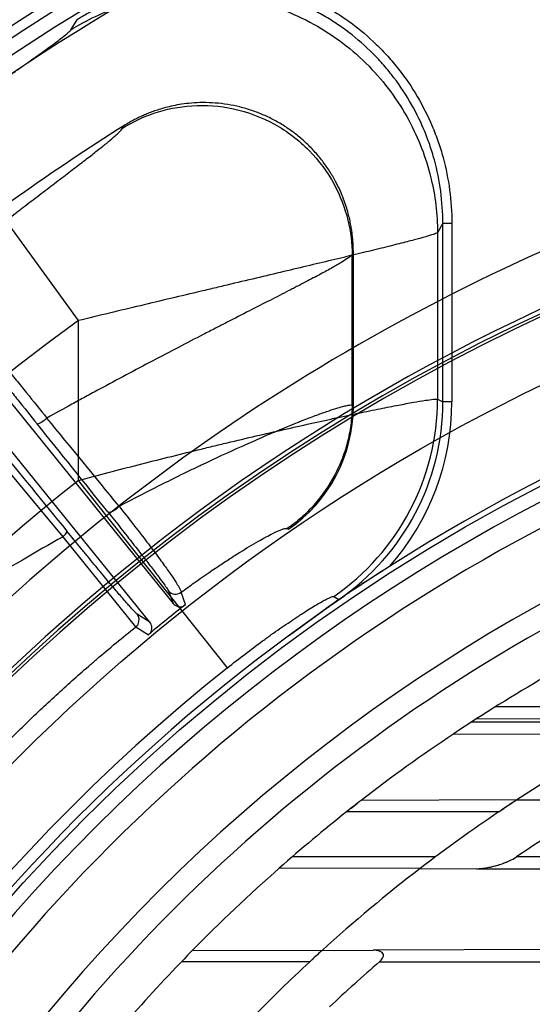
# Model space of a CAD drawing. Header units: millimetres. Extents: x 0 to 297, y 0 to 210.
# Tile 77 of 256: x 147.28 to 147.3655, y 93.0608 to 93.225. Entities that reach past the tile are written whole.
import ezdxf

# ---------------------------------------------------------------- set-up
doc = ezdxf.new("R2010")
doc.units = ezdxf.units.MM
doc.header["$LTSCALE"] = 16.335
doc.layers.get('0').update_dxf_attribs({"linetype": 'CONTINUOUS'})
for name, color, linetype in [('01_GLOBAL', 7, 'CONTINUOUS'), ('INTFCLR_144815', 7, 'CONTINUOUS'), ('INTFCLR_72935', 7, 'CONTINUOUS')]:
    doc.layers.add(name, color=color, linetype=linetype)

msp = doc.modelspace()

# ---------------------------------------------------------------- linework, layer by layer
at = {"color": 7, "linetype": 'Continuous'}
msp.add_circle((148.2308034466, 92.1164639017), 1.9, dxfattribs=at)
at = {"color": 9, "linetype": 'Continuous'}
msp.add_arc((148.2308034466, 92.1164639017), 1.8756493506, 92.9674534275, 177.0325465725, dxfattribs=at)
at = {"layer": '01_GLOBAL', "color": 7, "linetype": 'Continuous'}
msp.add_circle((148.2308034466, 92.1164639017), 1.925, dxfattribs=at)
at = {"layer": 'INTFCLR_144815', "color": 9, "linetype": 'Continuous'}
for p, q in [((147.2885675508, 93.2232888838), (147.2895888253, 93.2249571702)), ((147.2971685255, 93.2068844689), (147.2973957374, 93.2072708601)), ((147.2897951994, 93.1747754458), (147.2663704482, 93.2071312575)), ((147.3505891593, 93.1910122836), (147.3497129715, 93.18943379)), ((147.3505891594, 93.1612190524), (147.3505891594, 93.19101228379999)), ((147.3505891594, 93.19101228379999), (147.3520871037, 93.19101228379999)), ((147.3520871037, 93.19101228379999), (147.3520871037, 93.1612190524)), ((147.3497129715, 93.18943379), (147.3497129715, 93.16168045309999)), ((147.3356636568, 93.18614410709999), (147.3354579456, 93.18577135)), ((147.335457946, 93.16067481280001), (147.335457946, 93.18577126)), ((147.2897951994, 93.1481417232), (147.2897951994, 93.1747754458)), ((147.3497129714, 93.16168045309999), (147.3505891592, 93.1612190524)), ((147.3520871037, 93.1612190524), (147.3505891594, 93.1612190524)), ((147.3354579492, 93.1606748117), (147.3356636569, 93.16056654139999)), ((147.2872364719, 93.1387358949), (147.2751833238, 93.15322842)), ((147.3146530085, 93.1168734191), (147.2897951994, 93.1481417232)), ((147.2994058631, 93.1237220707), (147.2872364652, 93.13873589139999)), ((147.3048380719, 93.1296993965), (147.3056191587, 93.12761061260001)), ((147.3076927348, 93.12743213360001), (147.3069292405, 93.1294655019)), ((147.3017334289, 93.1244640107), (147.2996115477, 93.12581591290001)), ((147.2994058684, 93.1237220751), (147.3014768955, 93.1223986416))]:
    msp.add_line(p, q, dxfattribs=at)
at = {"layer": 'INTFCLR_144815', "color": 6, "linetype": 'Continuous'}
for p, q in [((147.3356636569, 93.16056654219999), (147.3356636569, 93.18614409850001)), ((147.2626263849, 93.18070226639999), (147.3056191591, 93.12761061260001)), ((147.3017334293, 93.1244640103), (147.2587391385, 93.17755753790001)), ((147.3246297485, 93.1400976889), (147.3248289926, 93.1399849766)), ((147.3323904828, 93.1287588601), (147.3332226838, 93.12826726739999)), ((147.30729738, 93.1271438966), (147.3076927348, 93.12743213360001)), ((147.3332226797, 93.1282672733), (147.3250046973, 93.1223420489)), ((147.3250046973, 93.1223420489), (147.3311385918, 93.1267726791)), ((147.3018410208, 93.1227254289), (147.3014768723, 93.122398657))]:
    msp.add_line(p, q, dxfattribs=at)
at = {"layer": 'INTFCLR_144815', "color": 7, "linetype": 'Continuous'}
for p, q in [((147.3417123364, 93.1337903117), (147.3353168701, 93.12963668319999)), ((147.3311385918, 93.1267726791), (147.3342648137, 93.12893364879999)), ((147.3353168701, 93.12963668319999), (147.3311385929, 93.1267726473))]:
    msp.add_line(p, q, dxfattribs=at)
at = {"layer": 'INTFCLR_144815', "color": 6, "linetype": 'Continuous'}
for radius in [0.3190566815, 0.3040475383]:
    msp.add_circle((147.5056636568, 92.8766036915), radius, dxfattribs=at)
for centre, radius, start, end in [((147.5056636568, 92.8766036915), 0.4398395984, 313.9937911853, 154.5150993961), ((147.5056636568, 92.8766036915), 0.4217045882, 71.6563998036, 156.0440844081), ((147.5056636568, 92.8766036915), 0.4149257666, 70.9981667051, 162.0018332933), ((147.5056636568, 92.8766036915), 0.4107861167, 108.7136429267, 257.7559644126), ((147.5058872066, 92.87614098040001), 0.3913, 122.1960171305, 128.3949436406), ((147.5056636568, 92.8766036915), 0.3305190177, 45.0000000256, 314.9999999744), ((147.5056636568, 92.8766036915), 0.329927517, 44.99999995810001, 315.0000000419), ((147.5056636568, 92.8766036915), 0.3294494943, 44.99999997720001, 315.0000000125), ((147.5056636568, 92.8766036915), 0.305, 100.6326298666, 122.5166912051), ((147.3107022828, 93.1605642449), 0.0249612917, 304.4677850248, 0.0052731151), ((147.5056636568, 92.8766036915), 0.2978344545, 115.6072723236, 154.3927276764), ((147.5056636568, 92.8766036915), 0.2828253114, 117.0737153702, 152.9262846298), ((147.5056636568, 92.8766036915), 0.3195424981, 128.2829108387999, 129.7170891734), ((147.5056636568, 92.8766036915), 0.305, 126.3221328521, 169.3673701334)]:
    msp.add_arc(centre, radius, start, end, dxfattribs=at)
at = {"layer": 'INTFCLR_144815', "color": 9, "linetype": 'Continuous'}
for centre, radius, start, end in [((147.5056636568, 92.8766036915), 0.4367478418, 71.617857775, 156.0236179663), ((147.5056636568, 92.8766036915), 0.4317480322, 71.6178577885, 156.0236179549), ((147.5056636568, 92.8766036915), 0.4132177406, 70.768222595, 162.2317774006), ((147.5056636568, 92.8766036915), 0.4082795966, 107.7076787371, 136.2923212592), ((147.5056636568, 92.8766036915), 0.4080560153, 125.9035433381, 247.5002459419), ((147.5056636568, 92.87660369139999), 0.3393168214, 108.4596803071, 135.5403197), ((147.505663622, 92.8766037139), 0.3681107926, 125.9035433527, 247.5002459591), ((147.3096510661, 93.1617418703), 0.0400620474, 304.5834742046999, 359.9121624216), ((147.310655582, 93.1612129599), 0.039933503, 304.4104059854, 0.0087414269), ((147.3106528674, 93.16121459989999), 0.0414340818, 318.5567637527, 0.006157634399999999), ((141.4964168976, 88.4100959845), 7.4866663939, 39.21908673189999, 39.3645649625), ((140.9134723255, 88.0379369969), 8.171936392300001, 38.6595564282, 38.7917728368), ((154.545902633, 99.0673628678), 9.3710451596, 219.1244210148, 219.2387337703), ((147.5056636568, 92.8766036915), 0.3468891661, 128.484146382, 209.9999999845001), ((147.4898635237, 92.7772586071), 0.4143954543, 119.272930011, 123.5966858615), ((147.5056636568, 92.8766036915), 0.3069439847, 128.4841463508, 246.0405071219)]:
    msp.add_arc(centre, radius, start, end, dxfattribs=at)
at = {"layer": 'INTFCLR_144815', "color": 7, "linetype": 'Continuous'}
for centre, radius, start, end in [((147.5886129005, 92.7461578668), 0.4595855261, 122.4948940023, 123.1305035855), ((147.5196963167, 92.8521104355), 0.3331915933, 123.1641191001, 123.5987706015), ((147.4214488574, 92.999462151), 0.1560894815, 123.6574700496, 123.955696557)]:
    msp.add_arc(centre, radius, start, end, dxfattribs=at)
at = {"layer": 'INTFCLR_144815', "color": 9, "linetype": 'Continuous'}
for points, knots in [([(147.3039927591, 93.2319396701), (147.3043728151, 93.2320022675), (147.3052132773, 93.2321287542), (147.3069890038, 93.2323402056), (147.3102222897, 93.23255994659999), (147.3138996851, 93.23244198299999), (147.3171012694, 93.23201710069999), (147.3189253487, 93.2316807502), (147.3216605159, 93.23107994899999), (147.3256265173, 93.2298485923), (147.3293859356, 93.2281068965), (147.3318024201, 93.22672966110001), (147.3333920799, 93.22575082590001), (147.3360631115, 93.2239121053), (147.3388686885, 93.2215331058), (147.3411102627, 93.2192099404), (147.3423282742, 93.21781319), (147.3440959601, 93.2156420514), (147.3464381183, 93.21220804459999), (147.3482995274, 93.20850900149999), (147.3493371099, 93.20593177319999), (147.3499751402, 93.2041791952), (147.3509306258, 93.20107430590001), (147.3518384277, 93.19656664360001), (147.3520871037, 93.1928776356), (147.3520871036, 93.1910122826)], [0, 0, 0, 0, 0.016043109, 0.0353363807, 0.0739229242, 0.1510960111, 0.1896825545, 0.2089758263, 0.228269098, 0.3054421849, 0.3826152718, 0.4019085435, 0.4212018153, 0.4597883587, 0.5369614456, 0.5755479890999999, 0.5948412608, 0.6141345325, 0.6913076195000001, 0.7684807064, 0.7877739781, 0.8070672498, 0.8456537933, 0.9228268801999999, 1, 1, 1, 1]), ([(147.3505891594, 93.1910122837), (147.3505894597, 93.19279462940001), (147.3503537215, 93.1963551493), (147.3494715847, 93.200730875), (147.3485539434, 93.2037115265), (147.3479421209, 93.2053933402), (147.346946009, 93.2078700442), (147.3451439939, 93.2114566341), (147.3428784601, 93.214772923), (147.3411890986, 93.2168484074), (147.3400163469, 93.21819393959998), (147.3378573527, 93.2204331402), (147.3351361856, 93.2227400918), (147.3325683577, 93.22450645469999), (147.3310448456, 93.22544462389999), (147.3287247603, 93.2267673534), (147.325083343, 93.2284565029), (147.3212466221, 93.2296434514), (147.3186331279, 93.23021706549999), (147.3168769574, 93.230540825), (147.3137924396, 93.2309504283), (147.3102263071, 93.2310637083), (147.3071167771, 93.2308504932), (147.3053400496, 93.2306384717), (147.3026991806, 93.2302330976), (147.2987951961, 93.2292959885), (147.2950483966, 93.22784866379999), (147.2926408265, 93.22668043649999), (147.2912100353, 93.2259266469), (147.2902015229, 93.2253362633), (147.2895888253, 93.2249571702)], [0, 0, 0, 0, 0.0629375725, 0.1255753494, 0.1571468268, 0.1729892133, 0.1887582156, 0.2514024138, 0.3142666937, 0.330114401, 0.3458910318, 0.3772805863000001, 0.4398855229, 0.4714188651, 0.487268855, 0.5030518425, 0.5657148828, 0.6285499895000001, 0.6444013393, 0.6601890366, 0.6915950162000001, 0.754210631, 0.7857360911, 0.8015890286, 0.8173816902, 0.8800725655, 0.942904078, 0.9587583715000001, 0.9745582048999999, 1, 1, 1, 1]), ([(147.2885675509, 93.2232888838), (147.2911852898, 93.2249101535), (147.2971427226, 93.2277014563), (147.3072891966, 93.229676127), (147.3184247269, 93.2288259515), (147.3293060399, 93.22472167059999), (147.338559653, 93.2176776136), (147.3451902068, 93.20869103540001), (147.3489016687, 93.1990434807), (147.3496977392, 93.1925128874), (147.3497129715, 93.18943379)], [0, 0, 0, 0, 0.1091739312, 0.2308407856, 0.3625742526, 0.4999999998, 0.637425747, 0.7691592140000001, 0.8908260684, 1, 1, 1, 1]), ([(147.2663704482, 93.2071312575), (147.2670106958, 93.2075947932), (147.2682846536, 93.20851466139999), (147.2701873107, 93.20988149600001), (147.272069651, 93.2112272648), (147.2736257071, 93.2123349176), (147.2748590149, 93.2132105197), (147.2760632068, 93.2140641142), (147.2775255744, 93.2150986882), (147.2792209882, 93.2162968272), (147.2808325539, 93.2174363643), (147.2821201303, 93.2183496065), (147.2831007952, 93.2190487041), (147.2839977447, 93.2196908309), (147.2850230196, 93.2204305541), (147.2861240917, 93.2212418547), (147.2871444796, 93.2220074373), (147.2879390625, 93.2226658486), (147.2884500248, 93.22309527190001), (147.2885675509, 93.2232888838)], [0, 0, 0, 0, 0.0863260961, 0.1716124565, 0.2558573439, 0.3390397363, 0.3802137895, 0.4210458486, 0.5002440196, 0.5758517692, 0.6477788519, 0.7158046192, 0.7482533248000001, 0.7793083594, 0.836283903, 0.886296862, 0.9287827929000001, 0.9752640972, 1, 1, 1, 1]), ([(147.2971685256, 93.2068844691), (147.2988029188, 93.2079045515), (147.3025254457, 93.20966380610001), (147.3088728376, 93.21091878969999), (147.3158462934, 93.2104042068), (147.3226654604, 93.2078478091), (147.3284666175, 93.20344522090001), (147.3326233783, 93.1978224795), (147.3349495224, 93.1917848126), (147.3354483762, 93.1876978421), (147.3354579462, 93.1857712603)], [0, 0, 0, 0, 0.1091208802, 0.2307725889, 0.3625282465, 0.5000000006, 0.6374717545, 0.7692274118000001, 0.8908791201, 1, 1, 1, 1]), ([(147.2650623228, 93.18141357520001), (147.2657247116, 93.18195412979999), (147.2684902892, 93.1842002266), (147.2722876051, 93.1872243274), (147.2764217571, 93.19045370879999), (147.2786709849, 93.1921916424), (147.2801386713, 93.1933194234), (147.2810825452, 93.19404324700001), (147.2826685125, 93.1952561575), (147.2848383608, 93.19690841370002), (147.2872973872, 93.1987765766), (147.2892200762, 93.2002404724), (147.2906473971, 93.2013347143), (147.2919053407, 93.2023048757), (147.2932931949, 93.20339287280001), (147.2947389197, 93.2045464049), (147.2960099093, 93.20566049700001), (147.2968686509, 93.20637420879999), (147.2971685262, 93.20688446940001)], [0, 0, 0, 0, 0.06255107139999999, 0.2606608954, 0.3551431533, 0.4463576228, 0.4686195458, 0.4905628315, 0.5333815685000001, 0.6146963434, 0.69009887, 0.7593212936, 0.7914947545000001, 0.8216858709, 0.8755318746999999, 0.9206057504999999, 0.9566984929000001, 1, 1, 1, 1]), ([(147.3497129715, 93.18943379), (147.3495060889, 93.18930901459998), (147.3488323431, 93.1890961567), (147.3475379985, 93.1886933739), (147.3460584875, 93.1883001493), (147.3445847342, 93.1879144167), (147.3427592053, 93.18744902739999), (147.3401886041, 93.1868093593), (147.3374311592, 93.1861378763), (147.3350142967, 93.1855551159), (147.3323670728, 93.1849203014), (147.3288910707, 93.18409168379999), (147.3245404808, 93.1830590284), (147.3199615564, 93.18197444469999), (147.3160102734, 93.1810380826), (147.312755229, 93.1802661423), (147.3094220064, 93.17947449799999), (147.3052159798, 93.17847374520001), (147.3001254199, 93.1772583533), (147.2949785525, 93.1760240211), (147.2915290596, 93.1751938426), (147.2897951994, 93.1747754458)], [0, 0, 0, 0, 0.0117477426, 0.0339399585, 0.066203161, 0.0860529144, 0.1080404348, 0.1578006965, 0.2148647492, 0.2460383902, 0.2786896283, 0.3472360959, 0.4197960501, 0.4961159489, 0.5760482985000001, 0.6172495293, 0.6587834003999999, 0.7426356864, 0.8274782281, 0.9132705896, 1, 1, 1, 1]), ([(147.3354579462, 93.1857712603), (147.3352919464, 93.1855705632), (147.334721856, 93.1851486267), (147.333630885, 93.1844450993), (147.3320616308, 93.1835455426), (147.3300581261, 93.18245227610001), (147.3281167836, 93.1814292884), (147.3266062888, 93.1806440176), (147.3256605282, 93.180155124), (147.3241198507, 93.1793612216), (147.3216700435, 93.17810722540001), (147.3182275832, 93.176351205), (147.3151883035, 93.1747988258), (147.3129656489, 93.17365934), (147.3116429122, 93.17297956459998), (147.3095874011, 93.17192128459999), (147.3064374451, 93.1702912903), (147.3006498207, 93.1672655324), (147.2954918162, 93.1645188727), (147.2909962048, 93.16208079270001), (147.2880786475, 93.1604863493), (147.2859295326, 93.1592988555), (147.2845532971, 93.1585328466)], [0, 0, 0, 0, 0.0135269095, 0.0363053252, 0.0676999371, 0.1073082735, 0.1548957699, 0.1816477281, 0.1957285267, 0.2101894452, 0.2716635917, 0.3386621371, 0.4108958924, 0.4489109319, 0.4683845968, 0.488134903, 0.5689847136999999, 0.6525866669, 0.8273217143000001, 0.8724782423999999, 0.9181975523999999, 1, 1, 1, 1]), ([(147.2650624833, 93.1814137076), (147.2653311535, 93.1813239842), (147.2657133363, 93.180865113), (147.2663729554, 93.1802402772), (147.2674660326, 93.17904274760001), (147.2685511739, 93.17782877), (147.2695889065, 93.1766350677), (147.2704262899, 93.1756654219), (147.2715441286, 93.174357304), (147.2727041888, 93.1729851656), (147.2736872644, 93.17181471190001), (147.2752899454, 93.16989808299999), (147.2769178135, 93.16792997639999), (147.2785691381, 93.1659184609), (147.2797140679, 93.1645189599), (147.2817162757, 93.1620598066), (147.2834226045, 93.1599443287), (147.2845532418, 93.1585328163)], [0, 0, 0, 0, 0.0282505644, 0.0556963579, 0.0920813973, 0.1891386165, 0.218505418, 0.2497889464, 0.316926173, 0.3901113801, 0.4289942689, 0.4693737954, 0.6392904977, 0.6837240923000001, 0.7289356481, 0.8196280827, 1, 1, 1, 1]), ([(147.2648247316, 93.17929384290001), (147.2650454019, 93.1791521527), (147.2653764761, 93.1787351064), (147.2659654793, 93.1781113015), (147.2669578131, 93.1769637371), (147.2679557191, 93.17580125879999), (147.2689141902, 93.1746658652), (147.2696893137, 93.1737443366), (147.2707266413, 93.1725035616), (147.271805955, 93.17120448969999), (147.272721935, 93.1700975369), (147.2742168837, 93.16828618), (147.2757394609, 93.1664297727), (147.277286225, 93.164534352), (147.2783595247, 93.1632163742), (147.2802383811, 93.1609021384), (147.2818428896, 93.158914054), (147.2829078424, 93.1575889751)], [0, 0, 0, 0, 0.0278420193, 0.0552141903, 0.0915692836, 0.1886365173, 0.2180093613, 0.2493061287, 0.3164849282, 0.389710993, 0.4286185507, 0.4690268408, 0.6390578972, 0.6835215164, 0.7287627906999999, 0.8195145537, 1, 1, 1, 1]), ([(147.2897951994, 93.1481417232), (147.2931230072, 93.1490248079), (147.2997535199, 93.1507456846), (147.3072197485, 93.1526101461), (147.3121695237, 93.15381368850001), (147.3154080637, 93.1545924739), (147.3193676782, 93.15552933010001), (147.3239915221, 93.15659833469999), (147.3277323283, 93.1574421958), (147.3306228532, 93.1580814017), (147.3333247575, 93.1586702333), (147.3364780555, 93.1593422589), (147.3394737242, 93.15995933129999), (147.3416685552, 93.16039628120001), (147.3435400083, 93.16076012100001), (147.3455292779, 93.16112547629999), (147.3474797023, 93.161467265), (147.3488018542, 93.1616286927), (147.3494895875, 93.16171960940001), (147.3497129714, 93.16168045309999)], [0, 0, 0, 0, 0.1680517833, 0.3343508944, 0.37561106, 0.4166890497, 0.4969298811, 0.5742145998, 0.6483305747, 0.6841053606, 0.7187092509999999, 0.7833054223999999, 0.8414738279, 0.8679932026, 0.8925415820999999, 0.9345136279, 0.9668005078, 0.9889304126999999, 1, 1, 1, 1]), ([(147.2965911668, 93.14382098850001), (147.2988846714, 93.1450297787), (147.3023370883, 93.146804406), (147.3064221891, 93.14882920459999), (147.3087617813, 93.1499649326), (147.3120949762, 93.15156098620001), (147.3158280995, 93.1532900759), (147.3194876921, 93.15491023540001), (147.3214351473, 93.1557510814), (147.3240092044, 93.1568440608), (147.3267975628, 93.1579814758), (147.3294512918, 93.15898694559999), (147.330738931, 93.15945143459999), (147.3318215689, 93.1598277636), (147.3329672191, 93.1602000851), (147.3341011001, 93.1605242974), (147.3348824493, 93.16067976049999), (147.3353172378, 93.1607241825), (147.335457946, 93.16067481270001)], [0, 0, 0, 0, 0.1830867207, 0.2741106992, 0.3219798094, 0.366746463, 0.5350958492, 0.6124909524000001, 0.6493768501, 0.6848960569, 0.8099805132, 0.8620109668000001, 0.8852863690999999, 0.9066552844, 0.9429263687, 0.9704975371, 0.9894692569, 1, 1, 1, 1]), ([(147.335457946, 93.1606748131), (147.3354565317, 93.159693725), (147.3353356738, 93.1577082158), (147.3348007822, 93.15474739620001), (147.3338946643, 93.15183012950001), (147.3322181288, 93.1480977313), (147.3298695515, 93.1447156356), (147.3273522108, 93.14222178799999), (147.3260102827, 93.1411104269), (147.3252273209, 93.1405182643), (147.3248298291, 93.1402355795), (147.3246297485, 93.1400976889)], [0, 0, 0, 0, 0.1218433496, 0.2463731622, 0.372813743, 0.5002064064, 0.7535677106, 0.8780975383, 0.9394348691, 0.9698221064, 1, 1, 1, 1]), ([(147.2829078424, 93.1575889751), (147.28295254, 93.157542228), (147.2832167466, 93.1576013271), (147.2837420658, 93.15788360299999), (147.2842344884, 93.15824743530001), (147.2845532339, 93.1585328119)], [0, 0, 0, 0, 0.1001524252, 0.3375088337, 1, 1, 1, 1]), ([(147.2947050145, 93.1428771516), (147.2947647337, 93.14281063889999), (147.2950804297, 93.1427951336), (147.295732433, 93.14309235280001), (147.2962699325, 93.1434869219), (147.2965911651, 93.14382098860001)], [0, 0, 0, 0, 0.1219200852, 0.3678780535, 1, 1, 1, 1]), ([(147.2965911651, 93.14382098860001), (147.2973679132, 93.1428381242), (147.2985025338, 93.141393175), (147.2999696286, 93.13950155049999), (147.300983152, 93.1381823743), (147.3019276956, 93.1369400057), (147.3030382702, 93.1354617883), (147.3040383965, 93.1341036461), (147.3049217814, 93.1328655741), (147.3055890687, 93.13190065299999), (147.3062314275, 93.1309438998), (147.3067051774, 93.13009569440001), (147.3069369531, 93.1296294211), (147.3069292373, 93.12946549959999)], [0, 0, 0, 0, 0.2119706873, 0.3108578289, 0.4050551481, 0.4934536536, 0.5749301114, 0.7178912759, 0.7788851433, 0.8321616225, 0.9167149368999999, 0.9722328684, 1, 1, 1, 1]), ([(147.2947050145, 93.1428771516), (147.2954406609, 93.14195752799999), (147.2965172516, 93.1406072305), (147.2979149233, 93.1388437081), (147.2988836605, 93.13761613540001), (147.2997898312, 93.1364623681), (147.3008594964, 93.1350931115), (147.3018299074, 93.1338398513), (147.3026975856, 93.13270515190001), (147.3033613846, 93.1318249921), (147.3040052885, 93.1309677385), (147.3045235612, 93.1302121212), (147.304786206, 93.12983644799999), (147.3048380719, 93.1296993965)], [0, 0, 0, 0, 0.2124574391, 0.3115516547, 0.4059542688, 0.4945717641, 0.576222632, 0.719414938, 0.7805343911, 0.8338924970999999, 0.9183736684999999, 0.9735637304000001, 1, 1, 1, 1]), ([(147.3069292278, 93.12946549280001), (147.3073062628, 93.1297405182), (147.3080370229, 93.1302697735), (147.3100973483, 93.1317407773), (147.3124096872, 93.133336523), (147.3146877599, 93.13483558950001), (147.3158976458, 93.13561153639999), (147.3174900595, 93.13661469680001), (147.319217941, 93.13765818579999), (147.3210501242, 93.1386824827), (147.3223746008, 93.139369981), (147.3234560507, 93.1398829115), (147.3242581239, 93.1401197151), (147.3245470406, 93.1401443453), (147.3246297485, 93.1400976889)], [0, 0, 0, 0, 0.067432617, 0.130372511, 0.3657927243, 0.4733215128, 0.524398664, 0.5734759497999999, 0.7452543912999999, 0.8161023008, 0.8764738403, 0.9615624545, 0.9862789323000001, 1, 1, 1, 1]), ([(147.2872364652, 93.13873589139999), (147.2874279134, 93.13891490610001), (147.2876487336, 93.1391511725), (147.2879395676, 93.13957768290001), (147.2878684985, 93.1396797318)], [0, 0, 0, 0, 0.6782151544, 1, 1, 1, 1]), ([(147.2996115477, 93.12581591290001), (147.2994747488, 93.1259032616), (147.2991313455, 93.1262900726), (147.2986151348, 93.12683344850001), (147.2980337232, 93.1274977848), (147.2972173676, 93.128434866), (147.2962966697, 93.1295149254), (147.295269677, 93.1307304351), (147.2940447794, 93.1321899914), (147.2927360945, 93.1337623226), (147.2915396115, 93.13520875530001), (147.290805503, 93.13609882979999), (147.2896366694, 93.13751868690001), (147.2886569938, 93.1387143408), (147.2878684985, 93.1396797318)], [0, 0, 0, 0, 0.0267919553, 0.08404309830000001, 0.1245229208, 0.1723029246, 0.2892714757, 0.3587455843, 0.4349835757, 0.6037962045, 0.6964270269, 0.7448446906, 0.7942452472, 1, 1, 1, 1]), ([(147.3048380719, 93.1296993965), (147.305076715, 93.1294052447), (147.3058173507, 93.12899059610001), (147.3066309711, 93.12923150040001), (147.3069292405, 93.1294655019)], [0, 0, 0, 0, 0.4997862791, 1, 1, 1, 1]), ([(147.3146530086, 93.1168734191), (147.3156285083, 93.11764891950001), (147.317572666, 93.119163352), (147.3197873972, 93.1208175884), (147.3212563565, 93.1218844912), (147.3222117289, 93.12257037), (147.3233801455, 93.1233947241), (147.324747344, 93.12433597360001), (147.3258557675, 93.12507935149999), (147.3267127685, 93.12564159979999), (147.3275112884, 93.1261575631), (147.328442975, 93.1267448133), (147.329478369, 93.1273747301), (147.3303758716, 93.1278896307), (147.331210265, 93.1283539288), (147.331814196, 93.128601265), (147.3322778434, 93.1288251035), (147.3323904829, 93.1287588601)], [0, 0, 0, 0, 0.1745119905, 0.3450780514, 0.3870755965, 0.4287495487, 0.5097709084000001, 0.5873151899, 0.6611871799, 0.6966582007, 0.7308513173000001, 0.7943057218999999, 0.8509718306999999, 0.900219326, 0.9401868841, 0.9817008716, 1, 1, 1, 1]), ([(147.2994058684, 93.1237220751), (147.2995540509, 93.1238459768), (147.3000456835, 93.12442450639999), (147.2999574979, 93.1253879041), (147.2996115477, 93.12581591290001)], [0, 0, 0, 0, 0.2597958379, 1, 1, 1, 1]), ([(147.2781881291, 93.1047509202), (147.2799162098, 93.10647385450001), (147.2833997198, 93.10985409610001), (147.287855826, 93.11394636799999), (147.2910114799, 93.11672482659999), (147.2945252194, 93.1197531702), (147.2971790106, 93.121947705), (147.2994058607, 93.12372206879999)], [0, 0, 0, 0, 0.2570855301, 0.5113029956, 0.6373092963, 0.7000274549, 1, 1, 1, 1])]:
    msp.add_open_spline(points, degree=3, knots=knots, dxfattribs=at)
at = {"layer": 'INTFCLR_144815', "color": 6, "linetype": 'Continuous'}
for points, knots in [([(147.3356636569, 93.18614409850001), (147.3356636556, 93.1865124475), (147.335648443, 93.187205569), (147.3355864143, 93.188185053), (147.3354992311, 93.1890559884), (147.3353888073, 93.18988375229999), (147.3352468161, 93.1907351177), (147.3350563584, 93.191669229), (147.3348023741, 93.19270222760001), (147.3344663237, 93.19384588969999), (147.3340237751, 93.1951129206), (147.333442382, 93.196516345), (147.3326781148, 93.1980700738), (147.3317011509, 93.19973407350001), (147.3305174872, 93.20141884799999), (147.3291691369, 93.20303033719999), (147.3276916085, 93.20452081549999), (147.3260962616, 93.205879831), (147.3243934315, 93.2070991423), (147.3225953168, 93.2081702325), (147.320715, 93.2090857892), (147.3187647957, 93.2098402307), (147.3167582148, 93.2104283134), (147.3147102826, 93.21084580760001), (147.3126363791, 93.2110902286), (147.3106136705, 93.21115833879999), (147.3087372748, 93.21107177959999), (147.3070810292, 93.2108770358), (147.3056395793, 93.2106160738), (147.304378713, 93.2103157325), (147.3032722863, 93.2099947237), (147.302297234, 93.20966552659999), (147.3014348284, 93.20933670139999), (147.3006624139, 93.20901102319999), (147.2999204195, 93.20867003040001), (147.2991485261, 93.2082846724), (147.2982949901, 93.2078192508), (147.2977051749, 93.2074656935), (147.2973957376, 93.20727086)], [0, 0, 0, 0, 0.0207414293, 0.0390233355, 0.0552516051, 0.0700182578, 0.08603948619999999, 0.1038440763, 0.1236867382, 0.1459214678, 0.1709403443, 0.1992233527, 0.2314082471, 0.2683650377, 0.3077640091, 0.347211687, 0.3865404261, 0.4258013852, 0.4650810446, 0.5043329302, 0.5435147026, 0.5827060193, 0.621939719, 0.6611175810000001, 0.7002572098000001, 0.7393909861, 0.7749448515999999, 0.8059263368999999, 0.83322735, 0.8573847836, 0.8788790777, 0.8980759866, 0.9153179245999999, 0.9308390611, 0.9452695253, 0.9612929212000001, 0.979409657, 1, 1, 1, 1]), ([(147.3056191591, 93.12761061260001), (147.3058122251, 93.1273721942), (147.3063589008, 93.12700999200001), (147.3070127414, 93.12704045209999), (147.3072973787, 93.12714390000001)], [0, 0, 0, 0, 0.5032260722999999, 1, 1, 1, 1]), ([(147.3018410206, 93.1227254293), (147.3020031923, 93.1229852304), (147.302166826, 93.1236203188), (147.3019243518, 93.1242282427), (147.3017334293, 93.1244640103)], [0, 0, 0, 0, 0.5023657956, 1, 1, 1, 1])]:
    msp.add_open_spline(points, degree=3, knots=knots, dxfattribs=at)
at = {"layer": 'INTFCLR_72935', "color": 9, "linetype": 'Continuous'}
for p, q in [((147.3900562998, 93.1103536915), (147.3593306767, 93.1103536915)), ((147.3554110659, 93.1078536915), (147.4195151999, 93.1078536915)), ((147.3859385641, 93.1082716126), (147.3562170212, 93.1083753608)), ((147.3524290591, 93.1058885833), (147.4086775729, 93.10569223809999)), ((147.3629391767, 93.094855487), (147.3369683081, 93.09476483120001)), ((147.3599239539, 93.0928536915), (147.3345252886, 93.0928536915)), ((147.3493704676, 93.08535369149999), (147.3254531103, 93.08535369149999)), ((147.4541472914, 93.08535369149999), (147.3628953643, 93.08535369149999)), ((147.346805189, 93.08340821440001), (147.3233168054, 93.0834902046)), ((147.3561805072, 93.08337548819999), (147.413039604, 93.0831770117)), ((147.3304446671, 93.0697420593), (147.3087392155, 93.0696662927)), ((147.387884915, 93.06994256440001), (147.3389727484, 93.06977182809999)), ((147.3283854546, 93.06785369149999), (147.3069783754, 93.06785369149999)), ((147.3400432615, 93.06785369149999), (147.4037036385, 93.06785369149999))]:
    msp.add_line(p, q, dxfattribs=at)
at = {"layer": 'INTFCLR_72935', "color": 7, "linetype": 'Continuous'}
for p, q in [((147.3353011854, 93.0934654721), (147.3363735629, 93.0943038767)), ((147.3352978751, 93.0934628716), (147.3345252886, 93.0928536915)), ((147.3599239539, 93.0928536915), (147.3608478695, 93.093473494)), ((147.3561805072, 93.08337548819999), (147.3577550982, 93.0835136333)), ((147.329059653, 93.06847643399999), (147.3283854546, 93.06785369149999))]:
    msp.add_line(p, q, dxfattribs=at)
at = {"layer": 'INTFCLR_72935', "color": 6, "linetype": 'Continuous'}
for p, q in [((147.3629391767, 93.094855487), (147.3735661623, 93.09489258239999)), ((147.346805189, 93.08340821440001), (147.3561805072, 93.08337548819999)), ((147.3304446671, 93.0697420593), (147.3389727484, 93.06977182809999))]:
    msp.add_line(p, q, dxfattribs=at)
for centre, radius, start, end in [((147.5056636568, 92.8766036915), 0.3017258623, 90, 270.0000000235), ((147.5056636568, 92.8766036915), 0.2867456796, 90, 270.0000000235), ((147.5056636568, 92.8766036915), 0.2757760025, 120.0328200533, 123.7554123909), ((147.5056636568, 92.8766036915), 0.2757760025, 128.3577852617, 131.3924968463), ((147.5056636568, 92.8766036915), 0.2607760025, 123.9776385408, 127.5299422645), ((147.5045870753, 92.8766635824), 0.2522461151, 121.0119110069, 124.1748372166), ((147.5056636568, 92.8766036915), 0.2757760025, 135.5673519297, 138.7108679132), ((147.5056636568, 92.8766036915), 0.2607760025, 132.8288179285, 135.7698571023), ((147.5045973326, 92.87664057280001), 0.2522706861, 130.714608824, 133.2611117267)]:
    msp.add_arc(centre, radius, start, end, dxfattribs=at)
at = {"layer": 'INTFCLR_72935', "color": 9, "linetype": 'Continuous'}
for radius, start, end in [(0.2607760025, 89.99999997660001, 123.1824438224), (0.2757760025, 123.7554123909, 127.7133577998), (0.2107755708, 90.00000000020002, 157.5066823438), (0.2757760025, 131.3924968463, 135.5673519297), (0.2607760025, 127.5299422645, 132.2149436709)]:
    msp.add_arc((147.5056636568, 92.8766036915), radius, start, end, dxfattribs=at)
at = {"layer": 'INTFCLR_72935', "color": 7, "linetype": 'Continuous'}
for centre, radius, start, end in [((147.5056636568, 92.8766036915), 0.2757760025, 127.7133577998, 128.3577852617), ((147.4642322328, 92.9298280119), 0.2083272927, 127.6534892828, 128.0843184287), ((147.5056636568, 92.8766036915), 0.2607760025, 123.1824438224, 123.9776385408), ((147.5862087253, 92.7553389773), 0.4063526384, 123.4770578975, 123.6827755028), ((147.4273180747, 92.9956886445), 0.1182315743, 122.9915453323, 123.6897270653), ((147.5056636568, 92.8766036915), 0.2607760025, 132.2149436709, 132.8288179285), ((147.4848728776, 92.8993509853), 0.2299591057, 132.1865294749, 132.5329747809)]:
    msp.add_arc(centre, radius, start, end, dxfattribs=at)
for points, knots in [([(147.3561812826, 93.08337436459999), (147.3567962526, 93.0833693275), (147.3581116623, 93.0835342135), (147.3599490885, 93.0839938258), (147.3615823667, 93.0846077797), (147.3625107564, 93.0850907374), (147.3628958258, 93.08535340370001)], [0, 0, 0, 0, 0.2608985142, 0.5585785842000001, 0.802255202, 1, 1, 1, 1]), ([(147.3587094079, 93.0836997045), (147.3591857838, 93.0838078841), (147.3606345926, 93.08420916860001), (147.3620433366, 93.0848002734), (147.3628953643, 93.08535369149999)], [0, 0, 0, 0, 0.3246982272, 1, 1, 1, 1])]:
    msp.add_open_spline(points, degree=3, knots=knots, dxfattribs=at)
at = {"layer": 'INTFCLR_72935', "color": 6, "linetype": 'Continuous'}
for points, knots in [([(147.3400432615, 93.06785369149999), (147.3403919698, 93.0681537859), (147.3412977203, 93.0694298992), (147.3395904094, 93.0697739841), (147.3389727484, 93.06977182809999)], [0, 0, 0, 0, 0.4268801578, 1, 1, 1, 1]), ([(147.3152771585, 92.9364087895), (147.3158641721, 92.93819962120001), (147.3170910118, 92.9417641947), (147.3190878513, 92.94705434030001), (147.3212395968, 92.9522833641), (147.3235443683, 92.95744668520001), (147.3260001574, 92.96253980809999), (147.3286048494, 92.9675583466), (147.3313561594, 92.97249789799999), (147.3342517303, 92.97735423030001), (147.3372890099, 92.98212306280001), (147.3404654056, 92.9868003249), (147.3437781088, 92.99138188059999), (147.3472242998, 92.9958638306), (147.3508009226, 93.0002422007), (147.3545049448, 93.00451327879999), (147.3583330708, 93.0086732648), (147.3622820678, 93.01271864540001), (147.3663484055, 93.0166458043), (147.3705286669, 93.0204514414), (147.3748190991, 93.0241321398), (147.379216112, 93.0276848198), (147.3837157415, 93.0311062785), (147.3883142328, 93.03439366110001), (147.3930074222, 93.03754399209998), (147.3977913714, 93.04055463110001), (147.4026617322, 93.04342284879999), (147.4076144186, 93.04614624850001), (147.4126450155, 93.0487224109), (147.4177492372, 93.0511491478), (147.4229225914, 93.0534243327), (147.4281606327, 93.05554601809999), (147.4334588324, 93.0575123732), (147.438812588, 93.05932169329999), (147.4442172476, 93.0609724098), (147.449668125, 93.062463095), (147.455160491, 93.0637924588), (147.4606895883, 93.0649593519), (147.4662506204, 93.06596276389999), (147.4718387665, 93.0668018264), (147.4774491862, 93.0674758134), (147.4830770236, 93.06798414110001), (147.4887173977, 93.06832636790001), (147.494365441, 93.06850219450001), (147.5000161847, 93.0685114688), (147.5037820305, 93.06840660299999), (147.5056636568, 93.06832643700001)], [0, 0, 0, 0, 0.0227356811, 0.0454710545, 0.0682062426, 0.09094098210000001, 0.1136756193, 0.1364096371, 0.1591436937, 0.1818769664, 0.2046103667, 0.2273428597, 0.2500755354, 0.2728072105, 0.2955391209, 0.3182699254, 0.3410011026, 0.3637310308, 0.3864614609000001, 0.4091905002, 0.4319201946, 0.4546483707, 0.4773773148, 0.5001046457, 0.5228327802, 0.5455591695, 0.5682859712, 0.5910108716, 0.6137361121, 0.6364602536, 0.6591836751, 0.681906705, 0.7046293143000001, 0.7273515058, 0.750073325, 0.77279473, 0.7955158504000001, 0.8182366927, 0.8409573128, 0.8636777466, 0.886398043, 0.9091183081, 0.9318386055, 0.9545589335, 0.9772794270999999, 1, 1, 1, 1]), ([(147.5056636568, 92.6903092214), (147.5019489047, 92.69015679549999), (147.4945083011, 92.6900748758), (147.4833629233, 92.6906190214), (147.4722499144, 92.6918325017), (147.4611744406, 92.6937198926), (147.4502016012, 92.6962812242), (147.4395689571, 92.6994527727), (147.429170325, 92.7032344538), (147.4190097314, 92.7076228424), (147.408965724, 92.7127002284), (147.3992481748, 92.7183738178), (147.3898964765, 92.7246194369), (147.3809416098, 92.7314142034), (147.3724164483, 92.738732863), (147.3643486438, 92.7465505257), (147.3567693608, 92.7548355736), (147.349704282, 92.7635596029), (147.343182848, 92.7726838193), (147.3372238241, 92.7821786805), (147.3318460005, 92.79201365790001), (147.3270698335, 92.8021510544), (147.3229141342, 92.8125478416), (147.3193908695, 92.8231700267), (147.3165102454, 92.83398486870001), (147.314282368, 92.8449552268), (147.3127159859, 92.85603939), (147.3118171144, 92.86719256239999), (147.3115882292, 92.8783680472), (147.312028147, 92.8895263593), (147.3131333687, 92.900630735), (147.3148997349, 92.9116480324), (147.3173209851, 92.9225400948), (147.320388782, 92.93326863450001), (147.3240913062, 92.9437922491), (147.3284135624, 92.9540696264), (147.3333376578, 92.964062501), (147.3388467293, 92.97374001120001), (147.3449185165, 92.9830645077), (147.3515303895, 92.99200367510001), (147.3586572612, 93.0005270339), (147.3662802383, 93.00861254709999), (147.3743662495, 93.01622460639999), (147.3828909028, 93.02334197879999), (147.3918193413, 93.0299363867), (147.4011217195, 93.0359855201), (147.4107607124, 93.0414669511), (147.420692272, 93.0463581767), (147.430677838, 93.05055933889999), (147.4404019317, 93.05400745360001), (147.4494319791, 93.0566761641), (147.4576071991, 93.0586713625), (147.4648890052, 93.06012649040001), (147.4718052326, 93.0612412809), (147.4789541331, 93.0621261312), (147.486902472, 93.0627856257), (147.4959080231, 93.063124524), (147.5022700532, 93.06303740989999), (147.5056636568, 93.0628981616)], [0, 0, 0, 0, 0.0185657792, 0.0371317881, 0.0556907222, 0.0743562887, 0.09320238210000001, 0.1119235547, 0.1297297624, 0.1484268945, 0.1671582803, 0.1858963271, 0.2045840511, 0.2232805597, 0.2419956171, 0.2606571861, 0.279345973, 0.2980347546, 0.3166822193, 0.3353169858, 0.3539795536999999, 0.37262367, 0.3912431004, 0.4098577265, 0.4284753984, 0.447098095, 0.4657246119, 0.4843422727, 0.5029402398, 0.5215093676, 0.5400730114, 0.5586323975, 0.5771953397, 0.5957586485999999, 0.6143210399, 0.632871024, 0.6514010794, 0.6699183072, 0.6884459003, 0.706933, 0.7254083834, 0.7438943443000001, 0.7623915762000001, 0.7808313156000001, 0.7993174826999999, 0.8177867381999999, 0.836209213, 0.8546573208, 0.8730372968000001, 0.8902751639, 0.9061519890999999, 0.920037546, 0.9322836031, 0.9432240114, 0.9550134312, 0.9682465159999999, 0.9830392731, 1, 1, 1, 1])]:
    msp.add_open_spline(points, degree=3, knots=knots, dxfattribs=at)

doc.saveas('drawing.dxf')
